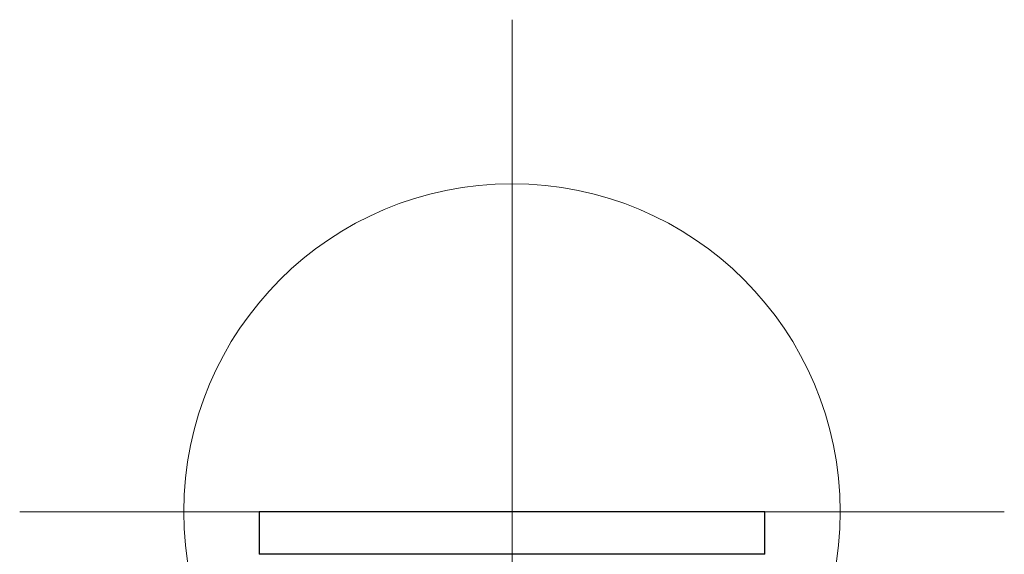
# Model space of a CAD drawing. Header units: millimetres. Extents: x -5615 to -1538, y -2875 to 747.
# Tile 11 of 23: x -3435 to -3135, y -529 to -366. Entities that reach past the tile are written whole.
import ezdxf

# ---------------------------------------------------------------- set-up
doc = ezdxf.new("R2010")
doc.units = ezdxf.units.MM
doc.header["$PDSIZE"] = -1

# ---------------------------------------------------------------- blocks, each defined once
blk = doc.blocks.new('Block6')
at = {"color": 7, "linetype": 'Continuous', "lineweight": 0}
for p, q in [((-3282.23, -691.57), (-3282.23, -991.57)), ((-3432.23, -841.57), (-3132.23, -841.57))]:
    blk.add_line(p, q, dxfattribs=at)
blk.add_circle((-3282.23, -841.57), 100, dxfattribs=at)
blk.add_point((-3282.23, -841.57), dxfattribs=at)

msp = doc.modelspace()

# ---------------------------------------------------------------- linework, layer by layer
at = {"color": 7, "linetype": 'Continuous', "lineweight": 30}
for p, q in [((-3361.75, -515.68), (-3361.75, -528.68)), ((-3207.75, -515.68), (-3361.75, -515.68)), ((-3207.75, -528.68), (-3207.75, -515.68)), ((-3207.75, -528.68), (-3361.75, -528.68))]:
    msp.add_line(p, q, dxfattribs=at)

# ---------------------------------------------------------------- block references
at = {"color": 7, "linetype": 'Continuous'}
msp.add_blockref('Block6', (-2.52, 325.89), dxfattribs=at)

doc.saveas('drawing.dxf')
